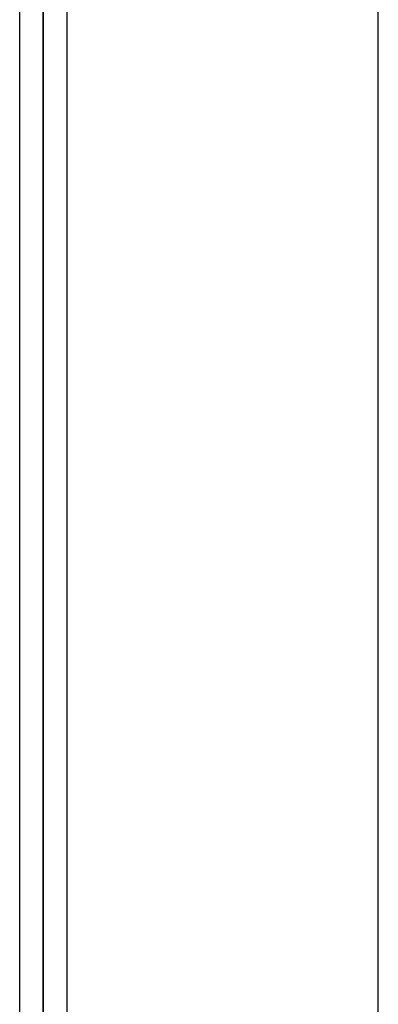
# Model space of a CAD drawing. Header units: inches. Extents: x 23 to 609, y 66 to 286.
# Tile 174 of 178: x 566.141 to 566.874, y 244.705 to 246.719. Entities that reach past the tile are written whole.
import ezdxf

# ---------------------------------------------------------------- set-up
doc = ezdxf.new("R2010")
doc.units = ezdxf.units.IN
doc.header["$MEASUREMENT"] = 0
doc.layers.add('Visible Edges(ANSI)', color=7, linetype='Continuous', lineweight=25)
doc.layers.add('Visible Tangent Edges(ANSI)', color=7, linetype='Continuous', lineweight=25)

msp = doc.modelspace()

# ---------------------------------------------------------------- linework, layer by layer
at = {"layer": 'Visible Edges(ANSI)'}
for p, q in [((566.1406, 226.6186), (566.1406, 251.2035)), ((566.1887, 251.1758), (566.1887, 226.5909)), ((566.1887, 226.5909), (566.1887, 251.1758)), ((566.2368, 251.1481), (566.2368, 226.5633))]:
    msp.add_line(p, q, dxfattribs=at)
at = {"layer": 'Visible Tangent Edges(ANSI)'}
msp.add_line((566.8739, 225.9891), (566.8739, 250.7812), dxfattribs=at)

doc.saveas('drawing.dxf')
